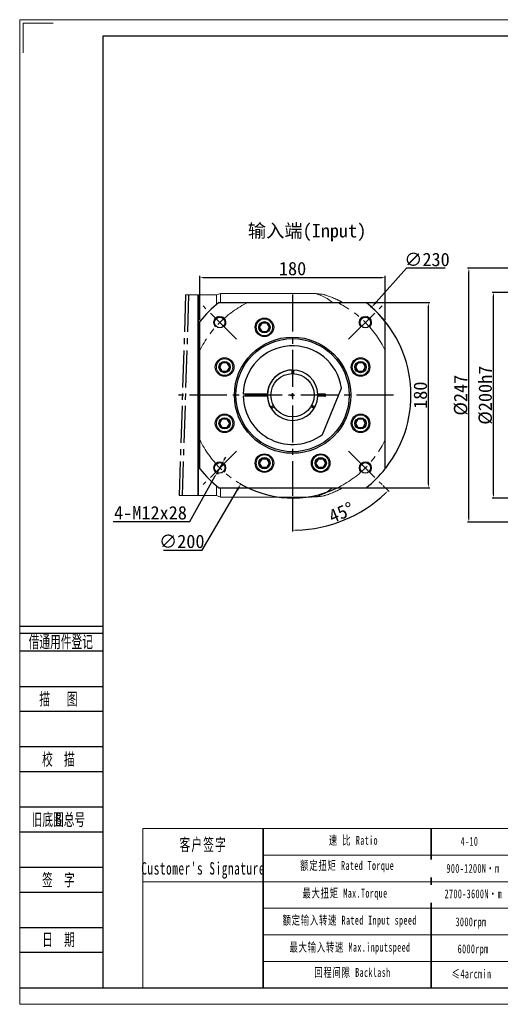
# Model space of a CAD drawing. Header units: millimetres. Extents: x 0 to 1354, y 0 to 958.
# Tile 1 of 10: x 0 to 467, y 0 to 958. Entities that reach past the tile are written whole.
import ezdxf
from ezdxf.enums import TextEntityAlignment as Align

# ---------------------------------------------------------------- set-up
doc = ezdxf.new("R2010")
doc.units = ezdxf.units.MM
doc.header["$LTSCALE"] = 3
doc.header["$PDSIZE"] = -5
doc.linetypes.add('点画线', pattern=[18, 12, -2, 2, -2])
doc.layers.get('0').update_dxf_attribs({"lineweight": 35})
for name, color, linetype, lineweight in [('1轮廓实线层', 7, 'Continuous', 18), ('6文字层', 3, 'Continuous', 18), ('7标注层', 4, 'Continuous', 18), ('SLD-0', 7, 'Continuous', 18), ('中心线层', 1, '点画线', 18), ('图框_外框线', 7, 'Continuous', 18), ('尺寸线层', 3, 'Continuous', 18), ('标注线', 7, 'Continuous', 18), ('粗实线', 7, 'Continuous', 30), ('细实线', 7, 'Continuous', 13)]:
    doc.layers.add(name, color=color, linetype=linetype, lineweight=lineweight)
doc.layers.add('2细线层', color=4, linetype='Continuous')
doc.layers.add('7中心线层', color=7, linetype='点画线')
doc.styles.add('PC_TEXTSTYLE', font='txt', dxfattribs={"width": 0.8})
doc.styles.get("Standard").update_dxf_attribs({"font": 'simfang.ttf', "width": 0.707})
doc.styles.add('工程字', font='txt')
doc.styles.add('标准', font='txt', dxfattribs={"width": 0.667})
doc.dimstyles.new('ISO-25', dxfattribs={"dimtxt": 8, "dimasz": 3.5, "dimexe": 1.25, "dimexo": 1, "dimgap": 1.3, "dimtad": 1, "dimtxsty": '工程字', "dimcen": 2, "dimdle": 7, "dimadec": 0, "dimazin": 0, "dimtfac": 1, "dimtmove": 0, "dimatfit": 3, "dimfxl": 1, "dimarcsym": 0})
doc.dimstyles.new('ISO-25-1', dxfattribs={"dimtxt": 13, "dimasz": 6.5, "dimexe": 1.25, "dimexo": 1, "dimgap": 2, "dimtad": 1, "dimtoh": 1, "dimtxsty": '工程字', "dimcen": 2, "dimadec": 0, "dimazin": 0, "dimtfac": 1, "dimtmove": 0, "dimatfit": 3, "dimfxl": 1, "dimarcsym": 0})
doc.dimstyles.new('ISO-25-5', dxfattribs={"dimtxt": 13, "dimasz": 3, "dimexe": 1.6, "dimexo": 1.3, "dimgap": 2, "dimtad": 1, "dimdec": 3, "dimtxsty": '工程字', "dimcen": 2.5, "dimadec": 0, "dimazin": 0, "dimtfac": 1, "dimtdec": 3, "dimtmove": 0, "dimatfit": 3, "dimfxl": 1, "dimarcsym": 0})
doc.dimstyles.new('ISO-25-6', dxfattribs={"dimtxt": 13, "dimasz": 3, "dimexe": 1.6, "dimexo": 1.3, "dimgap": 2, "dimtad": 1, "dimtih": 1, "dimtoh": 1, "dimdec": 3, "dimtxsty": '工程字', "dimcen": 2.5, "dimadec": 0, "dimazin": 0, "dimtfac": 1, "dimtdec": 3, "dimtmove": 0, "dimatfit": 3, "dimfxl": 1, "dimarcsym": 0})

# ---------------------------------------------------------------- blocks, each defined once
blk = doc.blocks.new('*D14')
at = {"layer": 'Defpoints', "color": 0, "ltscale": 3}
for p in [(460.32, 692.33), (586.97, 692.33), (586.97, 492.33)]:
    blk.add_point(p, dxfattribs=at)
at = {"layer": '尺寸线层', "color": 0, "lineweight": -2}
for p, q in [((585.97, 692.33), (459.07, 692.33)), ((460.32, 495.83), (460.32, 688.83)), ((585.97, 492.33), (459.07, 492.33))]:
    blk.add_line(p, q, dxfattribs=at)
at = {"layer": '尺寸线层', "color": 0, "ltscale": 3}
for points in [[(460.91, 688.83), (459.74, 688.83), (460.32, 692.33)], [(459.74, 495.83), (460.91, 495.83), (460.32, 492.33)]]:
    blk.add_solid(points, dxfattribs=at)
at = {"layer": '尺寸线层', "color": 0, "ltscale": 3, "insert": (452.52, 592.33), "char_height": 13, "attachment_point": 5, "rotation": 90, "style": '工程字'}
blk.add_mtext('%%c200{}{h7{\\H0.7x;}{}}', dxfattribs=at)
blk = doc.blocks.new('*D15')
at = {"layer": 'Defpoints', "color": 0, "ltscale": 3}
for p in [(436.37, 715.83), (602.77, 715.83), (602.77, 468.83)]:
    blk.add_point(p, dxfattribs=at)
at = {"layer": '尺寸线层', "color": 0, "lineweight": -2}
for p, q in [((601.77, 715.83), (435.12, 715.83)), ((436.37, 472.33), (436.37, 712.33)), ((601.77, 468.83), (435.12, 468.83))]:
    blk.add_line(p, q, dxfattribs=at)
at = {"layer": '尺寸线层', "color": 0, "ltscale": 3}
for points in [[(436.95, 712.33), (435.79, 712.33), (436.37, 715.83)], [(435.79, 472.33), (436.95, 472.33), (436.37, 468.83)]]:
    blk.add_solid(points, dxfattribs=at)
at = {"layer": '尺寸线层', "color": 0, "ltscale": 3, "insert": (428.57, 592.33), "char_height": 13, "attachment_point": 5, "rotation": 90, "style": '工程字'}
blk.add_mtext('%%c247{}{{\\H0.7x;}{}}', dxfattribs=at)
blk = doc.blocks.new('*D31')
at = {"layer": 'Defpoints', "color": 0, "ltscale": 3}
for p in [(355.04, 706.88), (175.04, 663.92), (355.04, 663.92)]:
    blk.add_point(p, dxfattribs=at)
at = {"layer": '尺寸线层', "color": 0, "lineweight": -2}
for p, q in [((175.04, 665.22), (175.04, 708.48)), ((178.04, 706.88), (352.04, 706.88)), ((355.04, 665.22), (355.04, 708.48))]:
    blk.add_line(p, q, dxfattribs=at)
at = {"layer": '尺寸线层', "color": 0, "ltscale": 3}
for points in [[(178.04, 707.38), (178.04, 706.38), (175.04, 706.88)], [(352.04, 706.38), (352.04, 707.38), (355.04, 706.88)]]:
    blk.add_solid(points, dxfattribs=at)
at = {"layer": '尺寸线层', "color": 0, "ltscale": 3, "insert": (265.04, 715.38), "char_height": 13, "attachment_point": 5, "style": '工程字'}
blk.add_mtext('180', dxfattribs=at)
blk = doc.blocks.new('*D32')
at = {"layer": 'Defpoints', "color": 0, "ltscale": 3}
for p in [(315.4, 678.73), (214.69, 505.93)]:
    blk.add_point(p, dxfattribs=at)
at = {"layer": '尺寸线层', "color": 0, "lineweight": -2}
for p, q in [((265.04, 590.33), (265.04, 594.33)), ((263.04, 592.33), (267.04, 592.33)), ((177.2, 441.61), (211.42, 500.32)), ((139.54, 441.61), (177.2, 441.61))]:
    blk.add_line(p, q, dxfattribs=at)
blk.add_arc((265.04, 592.33), 100, 239.04938, 295.26897, dxfattribs=at)
at = {"layer": '尺寸线层', "color": 0, "ltscale": 3}
blk.add_solid([(212.35, 499.77), (210.48, 500.86), (214.69, 505.93)], dxfattribs=at)
at = {"layer": '尺寸线层', "color": 0, "ltscale": 3, "insert": (157.37, 450.11), "char_height": 13, "attachment_point": 5, "style": '工程字'}
blk.add_mtext('∅200', dxfattribs=at)
blk = doc.blocks.new('*D33')
at = {"layer": 'Defpoints', "color": 0, "ltscale": 3}
for p in [(341.87, 677.91), (188.22, 506.76)]:
    blk.add_point(p, dxfattribs=at)
at = {"layer": '尺寸线层', "color": 0, "lineweight": -2}
for p, q in [((375.83, 715.73), (346.21, 682.74)), ((413.48, 715.73), (375.83, 715.73)), ((265.04, 590.33), (265.04, 594.33)), ((263.04, 592.33), (267.04, 592.33))]:
    blk.add_line(p, q, dxfattribs=at)
blk.add_arc((265.04, 592.33), 115, 321.99828, 48.70785, dxfattribs=at)
at = {"layer": '尺寸线层', "color": 0, "ltscale": 3}
blk.add_solid([(345.4, 683.47), (347.02, 682.02), (341.87, 677.91)], dxfattribs=at)
at = {"layer": '尺寸线层', "color": 0, "ltscale": 3, "insert": (395.65, 724.23), "char_height": 13, "attachment_point": 5, "style": '工程字'}
blk.add_mtext('∅230', dxfattribs=at)
blk = doc.blocks.new('*D34')
at = {"layer": 'Defpoints', "color": 0, "ltscale": 3}
for p in [(197.25, 526.86), (191.42, 516.38)]:
    blk.add_point(p, dxfattribs=at)
at = {"layer": '尺寸线层', "color": 0, "lineweight": -2}
for p, q in [((197.25, 526.86), (191.42, 516.38)), ((198.71, 529.49), (200.17, 532.11)), ((165.28, 469.4), (189.96, 513.76)), ((90.66, 469.4), (165.28, 469.4))]:
    blk.add_line(p, q, dxfattribs=at)
blk.add_arc((194.33, 521.62), 6, 235.71937, 256.23653, dxfattribs=at)
at = {"layer": '尺寸线层', "color": 0, "ltscale": 3}
for points in [[(198.27, 529.73), (199.15, 529.24), (197.25, 526.86)], [(190.4, 513.51), (189.52, 514), (191.42, 516.38)]]:
    blk.add_solid(points, dxfattribs=at)
at = {"layer": '尺寸线层', "color": 0, "ltscale": 3, "insert": (126.97, 477.9), "char_height": 13, "attachment_point": 5, "style": '工程字'}
blk.add_mtext('4-M12x28', dxfattribs=at)
blk = doc.blocks.new('G$C8FE89168')
at = {"layer": '1轮廓实线层', "color": 0, "lineweight": -2}
for points in [[(8, 3.38), (4, 5.6894), (4, 10.3106), (8, 12.62)], [(8, 3.38), (12, 5.6894), (12, 10.3106), (8, 12.62)]]:
    blk.add_lwpolyline(points, dxfattribs=at)
for radius in [8, 4.62]:
    blk.add_circle((8, 8), radius, dxfattribs=at)
blk = doc.blocks.new('*D35')
at = {"layer": 'Defpoints', "color": 0, "ltscale": 3}
for p in [(336.63, 682.33), (397.07, 682.33), (336.63, 502.33)]:
    blk.add_point(p, dxfattribs=at)
at = {"layer": '尺寸线层', "color": 0, "lineweight": -2}
for p, q in [((337.63, 682.33), (398.32, 682.33)), ((397.07, 505.83), (397.07, 678.83)), ((337.63, 502.33), (398.32, 502.33))]:
    blk.add_line(p, q, dxfattribs=at)
at = {"layer": '尺寸线层', "color": 0, "ltscale": 3}
for points in [[(397.66, 678.83), (396.49, 678.83), (397.07, 682.33)], [(396.49, 505.83), (397.66, 505.83), (397.07, 502.33)]]:
    blk.add_solid(points, dxfattribs=at)
at = {"layer": '尺寸线层', "color": 0, "ltscale": 3, "insert": (389.27, 592.33), "char_height": 13, "attachment_point": 5, "rotation": 90, "style": '工程字'}
blk.add_mtext('180', dxfattribs=at)
blk = doc.blocks.new('*D36')
at = {"layer": 'Defpoints', "color": 0, "ltscale": 3}
for p in [(265.04, 690.33), (319.49, 537.88), (352.02, 505.36), (265.04, 494.33), (299.02, 465.52)]:
    blk.add_point(p, dxfattribs=at)
at = {"layer": '尺寸线层', "color": 0, "lineweight": -2}
for p, q in [((352.73, 504.65), (358.76, 498.61)), ((265.04, 493.33), (265.04, 459.79))]:
    blk.add_line(p, q, dxfattribs=at)
blk.add_arc((265.04, 592.33), 131.29, 271.52748, 313.47252, dxfattribs=at)
at = {"layer": '尺寸线层', "color": 0, "ltscale": 3}
for points in [[(355.78, 496.64), (354.97, 497.47), (357.88, 499.5)], [(268.54, 461.67), (268.55, 460.51), (265.04, 461.04)]]:
    blk.add_solid(points, dxfattribs=at)
at = {"layer": '尺寸线层', "color": 0, "ltscale": 3, "insert": (312.3, 478.24), "char_height": 13, "attachment_point": 5, "rotation": 22.5, "style": '工程字'}
blk.add_mtext('45%%d', dxfattribs=at)

msp = doc.modelspace()

# ---------------------------------------------------------------- linework, layer by layer
at = {"color": 7, "linetype": 'Continuous', "lineweight": 15}
for p, q in [((173.5446, 689.8309), (173.0446, 689.3309)), ((191.0446, 689.8309), (173.5446, 689.8309)), ((173.5446, 689.8309), (173.5446, 494.8309)), ((195.1658, 691.3309), (191.0446, 689.8309)), ((191.0446, 689.8309), (191.0446, 680.3593)), ((282.6082, 691.3309), (195.1658, 691.3309)), ((195.1658, 691.3309), (195.1658, 682.3309)), ((173.0446, 689.3309), (173.0446, 495.3309)), ((191.0446, 504.3025), (191.0446, 494.8309)), ((195.1658, 502.3309), (195.1658, 493.3309)), ((173.0446, 495.3309), (173.5446, 494.8309)), ((173.5446, 494.8309), (191.0446, 494.8309)), ((191.0446, 494.8309), (195.1658, 493.3309)), ((195.1658, 493.3309), (282.6082, 493.3309))]:
    msp.add_line(p, q, dxfattribs=at)
for p, q in [((236.3623, 170.8677), (236.3623, 16.0931)), ((399.7311, 170.8677), (399.7311, 16.0931))]:
    msp.add_line(p, q)
at = {"color": 8, "linetype": 'Continuous', "lineweight": 15}
for start_param, end_param in [(5.85348564, 6.28318531), (3.14159265, 3.57129232)]:
    msp.add_ellipse((282.6082, 592.3309), major_axis=(0, 99), ratio=0.51318945, start_param=start_param, end_param=end_param, dxfattribs=at)
at = {"color": 7, "linetype": 'Continuous', "lineweight": 15}
for points, knots in [([(295.7534, 690.0977), (295.1501, 690.2151), (293.2532, 690.5843), (290.0324, 690.973), (286.2514, 691.2843), (283.7749, 691.3088), (282.6101, 691.3204)], [0, 0, 0, 0, 0.13918951, 0.43765047, 0.73550258, 1, 1, 1, 1]), ([(295.758, 690.1211), (295.7507, 690.1234), (295.6721, 690.1482), (295.9204, 690.0702), (296.4485, 689.9027), (297.5013, 689.5592), (299.0544, 689.0279), (301.4788, 688.1554), (304.8759, 686.8042), (309.3672, 684.8097), (312.5219, 683.1568), (314.0982, 682.3309)], [0, 0, 0, 0, 0.00505339, 0.05443997, 0.10396333, 0.19939293, 0.29532853, 0.39119682, 0.5938249, 0.79704817, 1, 1, 1, 1]), ([(313.5869, 682.5923), (312.8708, 682.9777), (311.6663, 683.6261), (310.1282, 684.3857), (309.0616, 684.9002), (308.4159, 685.2031), (308.1515, 685.3259), (308.2157, 685.296), (308.2181, 685.2949)], [0, 0, 0, 0, 0.30197061, 0.50787866, 0.71253334, 0.85283059, 0.99441671, 1, 1, 1, 1]), ([(314.0982, 502.3309), (312.5126, 501.5004), (309.3395, 499.8383), (304.8244, 497.8357), (301.3692, 496.4638), (298.8714, 495.5694), (297.2106, 495.0066), (296.206, 494.681), (295.671, 494.5132), (295.7677, 494.5437), (295.7815, 494.548)], [0, 0, 0, 0, 0.2042476, 0.40877088, 0.61268229, 0.71542062, 0.818228, 0.92025393, 0.98858719, 1, 1, 1, 1]), ([(308.2402, 499.3772), (308.2537, 499.3834), (308.2866, 499.3986), (308.945, 499.7063), (310.137, 500.2758), (311.7361, 501.0822), (312.9833, 501.7171), (313.7014, 502.1212), (313.8347, 502.1963)], [0, 0, 0, 0, 0.10049458, 0.24472831, 0.47798076, 0.71195246, 0.94652264, 1, 1, 1, 1]), ([(282.6087, 493.3465), (282.84, 493.3416), (284.3786, 493.309), (287.2245, 493.4521), (291.1297, 493.8084), (293.9845, 494.1892), (295.5234, 494.5062), (295.7793, 494.5588)], [0, 0, 0, 0, 0.05242711, 0.34881636, 0.64496092, 0.94098231, 1, 1, 1, 1])]:
    msp.add_open_spline(points, degree=3, knots=knots, dxfattribs=at)
at = {"layer": '2细线层'}
for p, q in [((-0.1188, 367.7863), (80.5977, 367.7863)), ((-0.1188, 360.8909), (80.5977, 360.8909)), ((-0.1188, 343.6523), (80.5977, 343.6523)), ((-0.1188, 309.1752), (80.5977, 309.1752)), ((-0.1188, 285.0412), (80.5977, 285.0412)), ((-0.1188, 250.5641), (80.5977, 250.5641)), ((-0.1188, 226.4301), (80.5977, 226.4301)), ((-0.1188, 191.9529), (80.5977, 191.9529)), ((-0.1188, 167.8189), (80.5977, 167.8189)), ((-0.1188, 133.3418), (80.5977, 133.3418)), ((-0.1188, 109.2078), (80.5977, 109.2078)), ((-0.1188, 74.7307), (80.5977, 74.7307)), ((-0.1188, 50.5967), (80.5977, 50.5967)), ((-0.1188, 16.1195), (80.5977, 16.1195))]:
    msp.add_line(p, q, dxfattribs=at)
at = {"layer": '7中心线层'}
for p, q in [((161.1112, 689.8309), (154.7645, 494.8309)), ((164.0142, 689.8309), (157.7299, 494.8309))]:
    msp.add_line(p, q, dxfattribs=at)
at = {"layer": '7中心线层', "color": 0}
for p, q in [((265.0446, 690.3309), (265.0446, 494.3309)), ((265.0446, 690.3309), (265.0446, 494.3309)), ((265.0446, 690.3309), (265.0446, 494.3309)), ((265.0446, 690.3309), (265.0446, 494.3309)), ((265.0446, 690.3309), (265.0446, 494.3309)), ((265.0446, 690.3309), (265.0446, 494.3309)), ((265.0446, 690.3309), (265.0446, 494.3309)), ((363.0446, 592.3309), (154.3236, 592.3309)), ((363.0446, 592.3309), (154.3236, 592.3309)), ((363.0446, 592.3309), (154.3236, 592.3309)), ((363.0446, 592.3309), (154.3236, 592.3309)), ((363.0446, 592.3309), (154.3236, 592.3309)), ((363.0446, 592.3309), (154.3236, 592.3309)), ((363.0446, 592.3309), (154.3236, 592.3309))]:
    msp.add_line(p, q, dxfattribs=at)
at = {"layer": '7标注层', "color": 0}
msp.add_line((119.609, 170.8677), (119.609, 16.1195), dxfattribs=at)
at = {"layer": '中心线层', "color": 0}
for p, q in [((210.5974, 646.7781), (178.0705, 679.305)), ((319.4918, 646.7781), (352.0188, 679.305)), ((210.5974, 537.8837), (178.0705, 505.3568)), ((319.4918, 537.8837), (352.0188, 505.3568))]:
    msp.add_line(p, q, dxfattribs=at)
for start, end in [(115.8419328, 154.1580672), (25.8419328, 64.1580672), (205.8419319, 244.1580672), (295.8419328, 334.1580672)]:
    msp.add_arc((265.0446, 592.3309), 100, start, end, dxfattribs=at)
at = {"layer": '图框_外框线'}
for p, q in [((119.609, 170.8677), (1337.9221, 170.8677)), ((236.3623, 93.4083), (1337.9221, 93.4083)), ((236.3623, 67.5886), (1337.9221, 67.5886)), ((236.3623, 41.7688), (1337.9221, 41.7688))]:
    msp.add_line(p, q, dxfattribs=at)
at = {"layer": '图框_外框线', "color": 3}
msp.add_lwpolyline([(0, 0), (1354.0416, 0), (1354.0416, 957.5009), (0, 957.5009)], close=True, dxfattribs=at)
msp.add_lwpolyline([(3.2239, 925.2618), (3.2239, 954.277), (32.2391, 954.277)], dxfattribs=at)
at = {"layer": '图框_外框线', "color": 3, "lineweight": 25}
msp.add_lwpolyline([(80.5977, 16.1195), (1337.9221, 16.1195), (1337.9221, 941.3813), (80.5977, 941.3813)], close=True, dxfattribs=at)
at = {"layer": '标注线'}
for p, q in [((173.5446, 689.8309), (161.1112, 689.8309)), ((173.5446, 494.8309), (154.7645, 494.8309))]:
    msp.add_line(p, q, dxfattribs=at)
at = {"layer": '粗实线'}
for p, q in [((193.4555, 682.3309), (336.6337, 682.3309)), ((175.0446, 520.7418), (175.0446, 663.92)), ((355.0446, 520.7418), (355.0446, 663.92)), ((264.2946, 616.8194), (264.2946, 613.3175)), ((265.7946, 616.8194), (265.7946, 613.3175)), ((294.0446, 554.0817), (312.5446, 599.241)), ((240.565, 593.3309), (217.055, 593.3309)), ((240.565, 591.3309), (217.055, 591.3309)), ((296.5446, 593.3309), (289.4987, 593.3309)), ((296.5446, 591.3309), (289.4987, 591.3309)), ((297.0446, 591.8309), (297.0446, 592.8309)), ((243.4619, 580.7362), (246.4947, 582.4871)), ((244.2119, 579.4371), (247.2447, 581.1881)), ((285.8773, 579.4371), (282.8445, 581.1881)), ((286.6273, 580.7362), (283.5945, 582.4871)), ((193.4555, 502.3309), (336.6337, 502.3309))]:
    msp.add_line(p, q, dxfattribs=at)
for centre, radius in [((194.3339, 663.0416), 5.125), ((237.6828, 658.3883), 9), ((237.6828, 658.3883), 5.5), ((335.7553, 663.0416), 5.125), ((265.0446, 592.3309), 56.5), ((265.0446, 592.3309), 55), ((198.9872, 619.6928), 9), ((198.9872, 619.6928), 5.5), ((331.102, 619.6928), 9), ((331.102, 619.6928), 5.5), ((265.0446, 592.3309), 21), ((198.9872, 564.969), 9), ((198.9872, 564.969), 5.5), ((331.102, 564.969), 9), ((331.102, 564.969), 5.5), ((194.3339, 521.6202), 5.125), ((237.6828, 526.2735), 9), ((237.6828, 526.2735), 5.5), ((292.4065, 526.2735), 9), ((292.4065, 526.2735), 5.5), ((335.7553, 521.6202), 5.125)]:
    msp.add_circle(centre, radius, dxfattribs=at)
for centre, radius, start, end in [((265.0446, 592.3309), 115, 128.4999504, 141.5000496), ((265.0446, 592.3309), 115, 38.4999504, 51.5000496), ((265.0446, 592.3309), 48, 8.2771291, 178.8062516), ((265.0446, 592.3309), 24.5, 91.7542265, 208.2457735), ((265.0446, 592.3309), 24.5, 2.3392531, 177.6607469), ((265.0446, 592.3309), 48, 181.1937484, 307.1688997), ((265.0446, 592.3309), 24.5, 182.3392531, 357.6607469), ((296.5446, 592.8309), 0.5, 0, 90), ((296.5446, 591.8309), 0.5, 270, 0), ((265.0446, 592.3309), 115, 218.4999504, 231.5000496), ((265.0446, 592.3309), 115, 308.4999504, 321.5000496)]:
    msp.add_arc(centre, radius, start, end, dxfattribs=at)
at = {"layer": '细实线'}
for centre, radius, start, end in [((194.3339, 663.0416), 6, 315.0000551, 226.7191346), ((335.7553, 663.0416), 6, 313.280872, 225.0000551), ((265.0446, 592.3309), 24.5, 331.7542265, 88.2457735), ((265.0446, 592.3309), 24.5, 211.7542265, 328.2457735), ((194.3339, 521.6202), 6, 316.7191346, 224.9999449), ((335.7553, 521.6202), 6, 314.9999449, 223.280872)]:
    msp.add_arc(centre, radius, start, end, dxfattribs=at)

# ---------------------------------------------------------------- block references
at = {"layer": '标注线', "color": 0, "rotation": 90}
for p in [(245.6828, 650.3883), (206.9872, 611.6928), (339.102, 611.6928), (206.9872, 556.969), (339.102, 556.969), (245.6828, 518.2735), (300.4065, 518.2735)]:
    msp.add_blockref('G$C8FE89168', p, dxfattribs=at)

# ---------------------------------------------------------------- texts
at = {"layer": '6文字层', "color": 3, "style": 'PC_TEXTSTYLE', "width": 0.667}
for s, p in [('借通用件登记', (39.8018, 352.7287)), ('描   图', (37.5013, 297.1082)), ('校  描', (37.5013, 238.4971)), ('旧底图总号', (37.5013, 179.8859)), ('签  字', (37.5013, 121.2748)), ('日  期', (37.5228, 63.0078))]:
    msp.add_text(s, height=12, dxfattribs=at).set_placement(p, align=Align.MIDDLE)
at = {"layer": '6文字层', "width": 0.707}
msp.add_text('B', height=13.7909, dxfattribs=at).set_placement((37.5013, 179.8859), align=Align.MIDDLE)
at = {"layer": 'SLD-0', "color": 1, "attachment_point": 2, "line_spacing_factor": 1.15057, "style": '标准'}
for s, insert, char_height, width in [("\\T1.1;客户签字\\PCustomer's Signature", (178.1869, 161.3142), 12.049238, 149.893765), ('\\T1.1;速 比 Ratio', (324.1681, 163.768), 8.606599, 70.323749), ('{\\T1.1;4-10}', (436.962, 162.7753), 8.606599, 36.593459), ('\\T1.1;额定扭矩 Rated Torque', (318.1185, 139.2841), 8.606599, 96.641988), ('\\T1.1;最大扭矩 Max.Torque', (316.0011, 112.382), 8.606599, 111.162198), ('\\T1.1;额定输入转速 Rated Input speed', (320.5383, 86.0844), 8.606599, 158.353439), ('\\T1.1;3000rpm', (438.4505, 84.5189), 8.606599, 36.593459), ('\\T1.1;最大输入转速 Max.inputspeed ', (320.8408, 59.7869), 8.606599, 145.648146), ('\\T1.1;6000rpm', (440.5046, 58.2393), 8.606599, 66.050806), ('\\T1.1;回程间隙 Backlash', (323.2607, 35.303), 8.606599, 102.555467), ('{\\T1.1;≤4arcmin }', (438.9308, 33.8771), 8.606599, 60.868328)]:
    msp.add_mtext(s, dxfattribs=dict(at, insert=insert, char_height=char_height, width=width))
at = {"layer": '标注线', "color": 0, "insert": (221.602, 758.7796), "char_height": 13, "width": 179.20046, "attachment_point": 1, "style": '工程字'}
msp.add_mtext('{\\fKaiTi_GB2312|b0|i0|c134|p49;输入端(Input)\\P}', dxfattribs=at)

# ---------------------------------------------------------------- dimensions: what is measured, and where the dimension line sits
at = {"layer": '尺寸线层'}
for p1, p2, picture, middle in [((188.2216, 506.7551), (341.8677, 677.9067), '*D33', (395.6548, 715.7332)), ((315.3985, 678.7281), (214.6907, 505.9337), '*D32', (157.3727, 441.6111))]:
    dim = msp.add_diameter_dim_2p(p1=p1, p2=p2, dimstyle='ISO-25-1', override={"dimtxt": 13, "dimtxsty": '工程字', "dimse2": 1, "dimsd2": 1, "dimtofl": 0, "dimatfit": 0}, dxfattribs=at)
    dim.commit()
    dim.dimension.update_dxf_attribs({"geometry": picture, "text_midpoint": middle, "dimtype": 163})
dim = msp.add_linear_dim(base=(355.0446, 706.8811), p1=(175.0446, 663.92), p2=(355.0446, 663.92), dimstyle='ISO-25-5', dxfattribs=at)
dim.commit()
dim.dimension.update_dxf_attribs({"geometry": '*D31', "text_midpoint": (265.0446, 715.3811)})
for base, p1, p2, text, picture, middle in [((436.3703, 715.8309), (602.7692, 468.8309), (602.7692, 715.8309), '%%c<>{}{{\\H0.7x;}{}}', '*D15', (428.5703, 592.3309)), ((460.3232, 692.3309), (586.9692, 492.3309), (586.9692, 692.3309), '%%c<>{}{h7{\\H0.7x;}{}}', '*D14', (452.5232, 592.3309))]:
    dim = msp.add_linear_dim(base=base, p1=p1, p2=p2, angle=90, text=text, dimstyle='ISO-25', override={"dimtxt": 13}, dxfattribs=at)
    dim.commit()
    dim.dimension.update_dxf_attribs({"geometry": picture, "text_midpoint": middle})
dim = msp.add_angular_dim_2l(base=(299.0247, 465.5155), line1=((265.0446, 690.3309), (265.0446, 494.3309)), line2=((319.4918, 537.8837), (352.0188, 505.3568)), dimstyle='ISO-25', override={"dimtxt": 13}, dxfattribs=at)
dim.commit()
dim.dimension.update_dxf_attribs({"geometry": '*D36', "text_midpoint": (312.3018, 478.2419)})
dim = msp.add_linear_dim(base=(397.0738, 682.3309), p1=(336.6337, 502.3309), p2=(336.6337, 682.3309), angle=90, dimstyle='ISO-25', override={"dimtxt": 13}, dxfattribs=at)
dim.commit()
dim.dimension.update_dxf_attribs({"geometry": '*D35', "text_midpoint": (389.2738, 592.3309)})
dim = msp.add_diameter_dim_2p(p1=(197.2508, 526.8635), p2=(191.417, 516.377), text='4-M12x28', dimstyle='ISO-25-6', override={"dimtxt": 13, "dimtxsty": '工程字'}, dxfattribs=at)
dim.commit()
dim.dimension.update_dxf_attribs({"geometry": '*D34', "text_midpoint": (126.9701, 469.4001), "dimtype": 163})

# ---------------------------------------------------------------- next in the draw order: texts
at = {"layer": 'SLD-0', "color": 1, "char_height": 8.606599, "width": 361.180113, "attachment_point": 2, "line_spacing_factor": 1.15057, "style": '标准', "bg_fill": 2}
for s, insert in [('\\T1.1;900-1200N·m', (440.3755, 136.4616)), ('\\T1.1;2700-3600N·m', (440.6809, 111.7398))]:
    msp.add_mtext(s, dxfattribs=dict(at, insert=insert))

# ---------------------------------------------------------------- next in the draw order: linework, layer by layer
at = {"layer": '图框_外框线'}
for p, q in [((236.3623, 145.0479), (921.0793, 145.0479)), ((119.609, 119.2281), (1337.9221, 119.2281))]:
    msp.add_line(p, q, dxfattribs=at)

doc.saveas('drawing.dxf')
